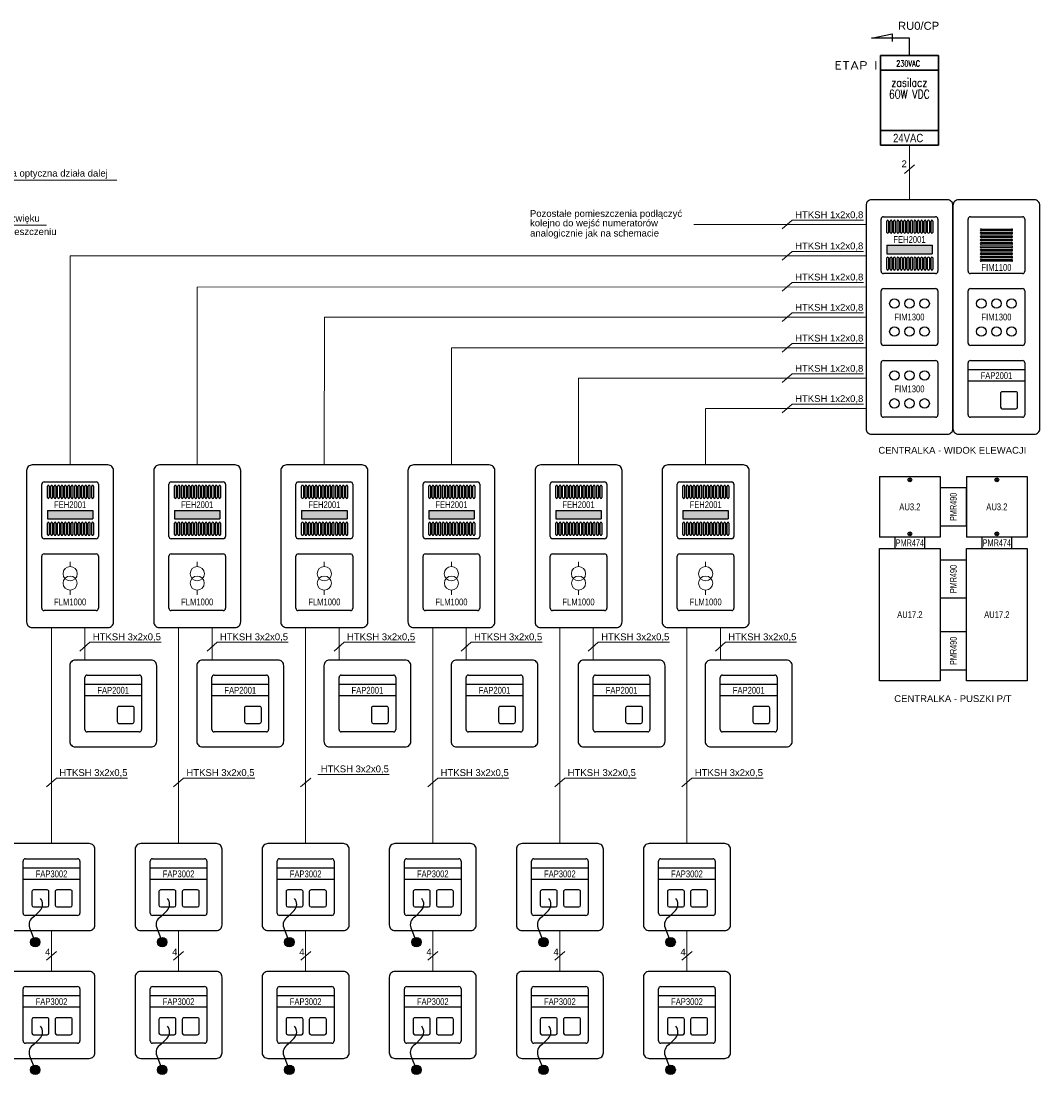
# Model space of a CAD drawing. Header units: millimetres. Extents: x 94562 to 148980, y -25377 to 3008.
# Tile 114 of 140: x 103474 to 105629, y -17748 to -15518. Entities that reach past the tile are written whole.
import ezdxf
from ezdxf.enums import TextEntityAlignment as Align

# ---------------------------------------------------------------- set-up
doc = ezdxf.new("R2010")
doc.units = ezdxf.units.MM
for name, color, linetype, lineweight in [('2DE_OBJ_ABB-SIGNAL', 7, 'Continuous', 18), ('2DE_TXTMARK', 41, 'Continuous', 18), ('2DE_TXTNUM', 11, 'Continuous', 18)]:
    doc.layers.add(name, color=color, linetype=linetype, lineweight=lineweight)
for name, color, linetype in [('tt_opis', 30, 'Continuous'), ('tt_pomoc', 42, 'Continuous'), ('tt_symbole', 40, 'Continuous')]:
    doc.layers.add(name, color=color, linetype=linetype)
doc.styles.add('CP_ATTR', font='arial.ttf')
doc.styles.add('CP_DESC', font='arial.ttf')
doc.styles.add('CP_ELATT', font='arial.ttf')
doc.styles.add('iso', font='isocpeur.ttf', dxfattribs={"width": 1.2})
doc.styles.add('ROMANS', font='romans', dxfattribs={"width": 0.85})
doc.styles.get("Standard").update_dxf_attribs({"font": 'arial.ttf'})

# ---------------------------------------------------------------- blocks, each defined once
blk = doc.blocks.new('2de_abb_sig_042_pjvzco')
blk.add_lwpolyline([(8, 35), (8, 0), (-8, 0), (-8, 35)], close=True)
at = {"linetype": 'Continuous', "style": 'CP_ATTR', "flags": 9}
for tag in ['NAME', 'ARTICLE', 'MARK2', 'OTHER1', 'PRODUCT-TYPE', 'ORDER-NO', 'PRODUCER', 'VOLTAGE', 'CURRENT', 'POWER', 'CHARACTER', 'IP', 'OTHER', 'LINK', 'WEIGHT', 'NUMBER', 'GROUP', 'FUNCTION', 'EL-STATUS']:
    blk.add_attdef(tag, text='', height=0.00005, dxfattribs=at).set_placement((-8, 0), align=Align.MIDDLE_LEFT)
at = {"layer": '2DE_TXTMARK', "linetype": 'ByBlock', "style": 'CP_ATTR', "width": 0.8, "flags": 8}
blk.add_attdef('MARK1', text='', height=1.8, dxfattribs=at).set_placement((0, 17.5), align=Align.MIDDLE_CENTER)
at = {"layer": '2DE_TXTNUM', "style": 'CP_ELATT', "width": 0.8}
blk.add_attdef('TAG', text='', height=2.5, dxfattribs=at).set_placement((0, 36.5), align=Align.CENTER)
blk = doc.blocks.new('2de_abb_sig_041_payhuj')
for p, q in [((-8, 16), (-8, 0)), ((-8, 16), (8, 16)), ((8, 16), (8, 0)), ((8, 0), (-8, 0))]:
    blk.add_line(p, q)
at = {"ltscale": 0.2}
for p, q in [((-0.31, 15.16), (0.29, 15.16)), ((0, 15.48), (0, 14.88)), ((-0.31, 0.87), (0.29, 0.87)), ((0, 1.19), (0, 0.59))]:
    blk.add_line(p, q, dxfattribs=at)
for centre in [(-0.01, 15.15), (-0.01, 0.87)]:
    blk.add_circle(centre, 0.5, dxfattribs=at)
at = {"linetype": 'Continuous', "style": 'CP_ATTR', "flags": 9}
for tag in ['NAME', 'EL-STATUS', 'FUNCTION', 'GROUP', 'NUMBER', 'WEIGHT', 'LINK', 'OTHER', 'IP', 'CHARACTER', 'POWER', 'CURRENT', 'VOLTAGE', 'PRODUCER', 'ORDER-NO', 'PRODUCT-TYPE', 'OTHER1', 'MARK2', 'ARTICLE']:
    blk.add_attdef(tag, text='', height=0.00005, dxfattribs=at).set_placement((-8, 0), align=Align.MIDDLE_LEFT)
at = {"layer": '2DE_TXTMARK', "linetype": 'ByBlock', "style": 'CP_ATTR', "width": 0.8, "flags": 8}
blk.add_attdef('MARK1', text='', height=1.8, dxfattribs=at).set_placement((0, 8), align=Align.MIDDLE_CENTER)
at = {"layer": '2DE_TXTNUM', "style": 'CP_ELATT', "width": 0.8}
blk.add_attdef('TAG', text='', height=2.5, dxfattribs=at).set_placement((0, 17.5), align=Align.CENTER)
blk = doc.blocks.new('2de_abb_sig_044_58wvz88')
blk.add_lwpolyline([(7, 5), (0, 5), (0, -5), (7, -5)], close=True)
at = {"linetype": 'Continuous', "style": 'CP_ATTR', "flags": 9}
for tag in ['EL-STATUS', 'FUNCTION', 'GROUP', 'NUMBER', 'WEIGHT', 'LINK', 'OTHER', 'IP', 'CHARACTER', 'POWER', 'CURRENT', 'VOLTAGE', 'PRODUCER', 'ORDER-NO', 'PRODUCT-TYPE', 'OTHER1', 'MARK2', 'ARTICLE', 'NAME']:
    blk.add_attdef(tag, text='', height=0.00005, dxfattribs=at).set_placement((0, -5), align=Align.MIDDLE_LEFT)
at = {"layer": '2DE_TXTMARK', "linetype": 'ByBlock', "style": 'CP_ATTR', "width": 0.7, "flags": 8}
blk.add_attdef('MARK1', text='', height=1.8, rotation=90, dxfattribs=at).set_placement((3.5, 0), align=Align.MIDDLE_CENTER)
at = {"layer": '2DE_TXTNUM', "style": 'CP_ELATT', "width": 0.8}
blk.add_attdef('TAG', text='', height=2.5, dxfattribs=at).set_placement((3.5, 6), align=Align.CENTER)
blk = doc.blocks.new('Lde_abb_sig_043_57g7wh1')
blk.add_lwpolyline([(-4, 3), (-4, 0), (4, 0), (4, 3)], close=True)
at = {"linetype": 'Continuous', "style": 'CP_ATTR', "flags": 9}
for tag in ['NAME', 'EL-STATUS', 'FUNCTION', 'GROUP', 'NUMBER', 'WEIGHT', 'LINK', 'OTHER', 'IP', 'CHARACTER', 'POWER', 'CURRENT', 'VOLTAGE', 'PRODUCER', 'ORDER-NO', 'PRODUCT-TYPE', 'OTHER1', 'MARK2', 'ARTICLE']:
    blk.add_attdef(tag, text='', height=0.00005, dxfattribs=at).set_placement((-4, 0), align=Align.MIDDLE_LEFT)
at = {"layer": '2DE_TXTMARK', "linetype": 'ByBlock', "style": 'CP_ATTR', "width": 0.7, "flags": 8}
blk.add_attdef('MARK1', text='', height=1.8, dxfattribs=at).set_placement((0, 1.5), align=Align.MIDDLE_CENTER)
at = {"layer": '2DE_TXTNUM', "style": 'CP_ELATT', "width": 0.8}
blk.add_attdef('TAG', text='', height=2.5, dxfattribs=at).set_placement((0, 4.5), align=Align.CENTER)
blk = doc.blocks.new('2de_abb_sig_045_1psoxj')
blk.add_lwpolyline([(0, 20), (0, 0, 0.414214), (1.5, -1.5), (21.5, -1.5, 0.414214), (23, 0), (23, 20, 0.414214), (21.5, 21.5), (1.5, 21.5, 0.414214)], format="xyb", close=True)
at = {"flags": 128}
for points in [[(4, 3.1), (4, 16.9)], [(4.6, 17.5), (18.4, 17.5)], [(19, 16.9), (19, 3.1)], [(18.4, 2.5), (4.6, 2.5)]]:
    blk.add_lwpolyline(points, dxfattribs=at)
for centre, start, end in [((4.6, 16.9), 90, 180), ((18.4, 16.9), 0, 90), ((4.6, 3.1), 180, 270), ((18.4, 3.1), 270, 0)]:
    blk.add_arc(centre, 0.6, start, end)
at = {"linetype": 'Continuous', "style": 'CP_ATTR', "flags": 9}
for tag in ['NAME', 'ARTICLE', 'MARK2', 'OTHER1', 'PRODUCT-TYPE', 'ORDER-NO', 'PRODUCER', 'VOLTAGE', 'CURRENT', 'POWER', 'CHARACTER', 'IP', 'OTHER', 'LINK', 'WEIGHT', 'NUMBER', 'GROUP', 'FUNCTION', 'EL-STATUS']:
    blk.add_attdef(tag, text='', height=0.00005, dxfattribs=at).set_placement((0, 0), align=Align.MIDDLE_LEFT)
at = {"layer": '2DE_TXTMARK', "linetype": 'ByBlock', "style": 'CP_ATTR', "width": 0.8, "flags": 8}
blk.add_attdef('MARK1', text='', height=1.8, dxfattribs=at).set_placement((11.5, 27), align=Align.CENTER)
at = {"layer": '2DE_TXTNUM', "style": 'CP_ELATT', "width": 0.8}
blk.add_attdef('TAG', text='', height=2.5, dxfattribs=at).set_placement((11.5, 23), align=Align.CENTER)
blk = doc.blocks.new('2de_abb_sig_011_53jswgj')
blk.add_hatch(color=256).paths.add_polyline_path([(4.43, -14.56, 0.52796), (2.73, -13.39, 1.894083)])
for p, q in [((15, 5), (0, 5)), ((15, 2), (0, 2)), ((2.32, -1.2), (2.32, -4.8)), ((6.38, -0.75), (2.76, -0.75)), ((6.82, -4.8), (6.82, -1.2)), ((8.47, -1.2), (8.47, -4.8)), ((12.53, -0.75), (8.91, -0.75)), ((12.97, -4.8), (12.97, -1.2)), ((2.77, -5.25), (6.37, -5.25)), ((6.82, -4.35), (6.82, -4.35)), ((8.92, -5.25), (12.52, -5.25)), ((12.97, -4.35), (12.97, -4.35)), ((4.46, -6.18), (2.81, -7.85)), ((1.71, -10.8), (3.18, -14.56))]:
    blk.add_line(p, q)
at = {"flags": 128}
for points in [[(0, -6.9), (0, 6.9)], [(0.6, 7.5), (14.4, 7.5)], [(15, 6.9), (15, -6.9)], [(14.4, -7.5), (0.6, -7.5)]]:
    blk.add_lwpolyline(points, dxfattribs=at)
blk.add_circle((3.18, -14.56), 1.25)
for centre, radius, start, end in [((0.6, 6.9), 0.6, 90, 180), ((14.4, 6.9), 0.6, 0, 90), ((2.77, -1.2), 0.45, 88.7598, 180), ((6.37, -1.2), 0.45, 0, 91.2402), ((8.92, -1.2), 0.45, 88.7598, 180), ((12.52, -1.2), 0.45, 0, 91.2402), ((2.77, -4.8), 0.45, 180, 270), ((2.77, -4.52), 2.36, 315.5514, 40.269), ((6.37, -4.8), 0.45, 270, 0), ((8.92, -4.8), 0.45, 180, 270), ((12.52, -4.8), 0.45, 270, 0), ((0.6, -6.9), 0.6, 180, 270), ((3.91, -9.94), 2.36, 117.738, 201.3291), ((14.4, -6.9), 0.6, 270, 0)]:
    blk.add_arc(centre, radius, start, end)
at = {"linetype": 'Continuous', "style": 'CP_ATTR', "flags": 9}
for tag in ['NAME', 'ARTICLE', 'MARK2', 'OTHER1', 'PRODUCT-TYPE', 'ORDER-NO', 'PRODUCER', 'VOLTAGE', 'CURRENT', 'POWER', 'CHARACTER', 'IP', 'OTHER', 'LINK', 'WEIGHT', 'NUMBER', 'GROUP', 'FUNCTION', 'EL-STATUS']:
    blk.add_attdef(tag, text='', height=0.00005, dxfattribs=at).set_placement((0, -6.9), align=Align.MIDDLE_LEFT)
at = {"layer": '2DE_TXTMARK', "linetype": 'ByBlock', "style": 'CP_ATTR', "width": 0.8, "flags": 8}
blk.add_attdef('MARK1', text='', height=1.8, dxfattribs=at).set_placement((7.5, 3.5), align=Align.MIDDLE_CENTER)
at = {"layer": '2DE_TXTNUM', "style": 'CP_ELATT', "width": 0.8}
blk.add_attdef('TAG', text='', height=2.5, dxfattribs=at).set_placement((7.5, 9), align=Align.CENTER)
blk = doc.blocks.new('2de_abb_sig_010_fzx1zps')
for p, q in [((15, 5), (0, 5)), ((15, 2), (0, 2)), ((8.57, -1.2), (8.57, -4.8)), ((12.63, -0.75), (9.01, -0.75)), ((13.07, -4.8), (13.07, -1.2)), ((9.02, -5.25), (12.62, -5.25)), ((13.07, -4.35), (13.07, -4.35))]:
    blk.add_line(p, q)
at = {"flags": 128}
for points in [[(0, -6.9), (0, 6.9)], [(0.6, 7.5), (14.4, 7.5)], [(15, 6.9), (15, -6.9)], [(14.4, -7.5), (0.6, -7.5)]]:
    blk.add_lwpolyline(points, dxfattribs=at)
for centre, radius, start, end in [((0.6, 6.9), 0.6, 90, 180), ((14.4, 6.9), 0.6, 0, 90), ((9.02, -1.2), 0.45, 88.7598, 180), ((12.62, -1.2), 0.45, 0, 91.2402), ((9.02, -4.8), 0.45, 180, 270), ((12.62, -4.8), 0.45, 270, 0), ((0.6, -6.9), 0.6, 180, 270), ((14.4, -6.9), 0.6, 270, 0)]:
    blk.add_arc(centre, radius, start, end)
at = {"linetype": 'Continuous', "style": 'CP_ATTR', "flags": 9}
for tag in ['NAME', 'ARTICLE', 'MARK2', 'OTHER1', 'PRODUCT-TYPE', 'ORDER-NO', 'PRODUCER', 'VOLTAGE', 'CURRENT', 'POWER', 'CHARACTER', 'IP', 'OTHER', 'LINK', 'WEIGHT', 'NUMBER', 'GROUP', 'FUNCTION', 'EL-STATUS']:
    blk.add_attdef(tag, text='', height=0.00005, dxfattribs=at).set_placement((0, -6.9), align=Align.MIDDLE_LEFT)
at = {"layer": '2DE_TXTMARK', "linetype": 'ByBlock', "style": 'CP_ATTR', "width": 0.8, "flags": 8}
blk.add_attdef('MARK1', text='', height=1.8, dxfattribs=at).set_placement((7.5, 3.5), align=Align.MIDDLE_CENTER)
at = {"layer": '2DE_TXTNUM', "style": 'CP_ELATT', "width": 0.8}
blk.add_attdef('TAG', text='', height=2.5, dxfattribs=at).set_placement((7.5, 9), align=Align.CENTER)
blk = doc.blocks.new('2de_abb_sig_020_5346o7c')
for p, q in [((7.5, 4.12), (7.5, 5.37)), ((7.5, -3.37), (7.5, -2.12))]:
    blk.add_line(p, q)
at = {"flags": 128}
for points in [[(0, -6.9), (0, 6.9)], [(0.6, 7.5), (14.4, 7.5)], [(15, 6.9), (15, -6.9)], [(14.4, -7.5), (0.6, -7.5)]]:
    blk.add_lwpolyline(points, dxfattribs=at)
for centre, radius in [((7.5, 2.25), 1.88), ((7.5, -0.25), 1.87)]:
    blk.add_circle(centre, radius)
for centre, start, end in [((0.6, 6.9), 90, 180), ((14.4, 6.9), 0, 90), ((0.6, -6.9), 180, 270), ((14.4, -6.9), 270, 0)]:
    blk.add_arc(centre, 0.6, start, end)
at = {"linetype": 'Continuous', "style": 'CP_ATTR', "flags": 9}
for tag in ['NAME', 'ARTICLE', 'MARK2', 'OTHER1', 'PRODUCT-TYPE', 'ORDER-NO', 'PRODUCER', 'VOLTAGE', 'CURRENT', 'POWER', 'CHARACTER', 'IP', 'OTHER', 'LINK', 'WEIGHT', 'NUMBER', 'GROUP', 'FUNCTION', 'EL-STATUS']:
    blk.add_attdef(tag, text='', height=0.00005, dxfattribs=at).set_placement((0, -6.9), align=Align.MIDDLE_LEFT)
at = {"layer": '2DE_TXTMARK', "linetype": 'ByBlock', "style": 'CP_ATTR', "width": 0.8, "flags": 8}
blk.add_attdef('MARK1', text='', height=1.8, dxfattribs=at).set_placement((7.5, -5.22), align=Align.MIDDLE_CENTER)
at = {"layer": '2DE_TXTNUM', "style": 'CP_ELATT', "width": 0.8}
blk.add_attdef('TAG', text='', height=2.5, dxfattribs=at).set_placement((7.5, 9), align=Align.CENTER)
blk = doc.blocks.new('2de_abb_sig_046_18mvjo')
blk.add_lwpolyline([(0, 40), (0, 0, 0.414214), (1.5, -1.5), (21.5, -1.5, 0.414214), (23, 0), (23, 40, 0.414214), (21.5, 41.5), (1.5, 41.5, 0.414214)], format="xyb", close=True)
at = {"flags": 128}
for points in [[(4, 22.6), (4, 36.4)], [(4.6, 37), (18.4, 37)], [(19, 36.4), (19, 22.6)], [(18.4, 22), (4.6, 22)], [(4, 3.6), (4, 17.4)], [(4.6, 18), (18.4, 18)], [(19, 17.4), (19, 3.6)], [(18.4, 3), (4.6, 3)]]:
    blk.add_lwpolyline(points, dxfattribs=at)
for centre, start, end in [((4.6, 36.4), 90, 180), ((18.4, 36.4), 0, 90), ((4.6, 22.6), 180, 270), ((18.4, 22.6), 270, 0), ((4.6, 17.4), 90, 180), ((18.4, 17.4), 0, 90), ((4.6, 3.6), 180, 270), ((18.4, 3.6), 270, 0)]:
    blk.add_arc(centre, 0.6, start, end)
at = {"linetype": 'Continuous', "style": 'CP_ATTR', "flags": 9}
for tag in ['NAME', 'ARTICLE', 'MARK2', 'OTHER1', 'PRODUCT-TYPE', 'ORDER-NO', 'PRODUCER', 'VOLTAGE', 'CURRENT', 'POWER', 'CHARACTER', 'IP', 'OTHER', 'LINK', 'WEIGHT', 'NUMBER', 'GROUP', 'FUNCTION', 'EL-STATUS']:
    blk.add_attdef(tag, text='', height=0.00005, dxfattribs=at).set_placement((0, 0), align=Align.MIDDLE_LEFT)
at = {"layer": '2DE_TXTMARK', "linetype": 'ByBlock', "style": 'CP_ATTR', "width": 0.8, "flags": 8}
blk.add_attdef('MARK1', text='', height=1.8, dxfattribs=at).set_placement((11.5, 47), align=Align.CENTER)
at = {"layer": '2DE_TXTNUM', "style": 'CP_ELATT', "width": 0.8}
blk.add_attdef('TAG', text='', height=2.5, dxfattribs=at).set_placement((11.5, 43), align=Align.CENTER)
blk = doc.blocks.new('2de_abb_sig_003_fzx6u4z')
blk.add_hatch(color=10).paths.add_polyline_path([(1.5, -2.25), (13.5, -2.25), (13.5, 0), (1.5, 0)])
at = {"color": 10}
for p, q in [((1.5, 0), (13.5, 0)), ((1.5, 0), (1.5, -2.25)), ((13.5, 0), (13.5, -2.25)), ((1.5, -2.25), (13.5, -2.25))]:
    blk.add_line(p, q, dxfattribs=at)
at = {"flags": 128}
for points in [[(0, -6.9), (0, 6.9)], [(0.6, 7.5), (14.4, 7.5)], [(15, 6.9), (15, -6.9)], [(14.4, -7.5), (0.6, -7.5)]]:
    blk.add_lwpolyline(points, dxfattribs=at)
for points in [[(1.5, 3.38), (1.5, 6.38)], [(1.95, 6.38), (1.95, 3.38)], [(2.4, 3.38), (2.4, 6.38)], [(2.85, 6.38), (2.85, 3.38)], [(3.3, 3.38), (3.3, 6.38)], [(3.75, 6.38), (3.75, 3.38)], [(4.2, 3.38), (4.2, 6.38)], [(4.65, 6.38), (4.65, 3.38)], [(5.1, 3.38), (5.1, 6.38)], [(5.55, 6.38), (5.55, 3.38)], [(6, 3.38), (6, 6.38)], [(6.45, 6.38), (6.45, 3.38)], [(6.9, 3.38), (6.9, 6.38)], [(7.35, 6.38), (7.35, 3.38)], [(7.8, 3.38), (7.8, 6.38)], [(8.25, 6.38), (8.25, 3.38)], [(8.7, 3.38), (8.7, 6.38)], [(9.15, 6.38), (9.15, 3.38)], [(9.6, 3.38), (9.6, 6.38)], [(10.05, 6.38), (10.05, 3.38)], [(10.5, 3.38), (10.5, 6.38)], [(10.95, 6.38), (10.95, 3.38)], [(11.4, 3.38), (11.4, 6.38)], [(11.85, 6.38), (11.85, 3.38)], [(12.3, 3.38), (12.3, 6.38)], [(12.75, 6.38), (12.75, 3.38)], [(13.2, 3.38), (13.2, 6.38)], [(13.65, 6.38), (13.65, 3.38)], [(1.5, -6.38), (1.5, -3.38)], [(1.95, -3.38), (1.95, -6.38)], [(2.4, -6.38), (2.4, -3.38)], [(2.85, -3.38), (2.85, -6.38)], [(3.3, -6.38), (3.3, -3.38)], [(3.75, -3.38), (3.75, -6.38)], [(4.2, -6.38), (4.2, -3.38)], [(4.65, -3.38), (4.65, -6.38)], [(5.1, -6.38), (5.1, -3.38)], [(5.55, -3.38), (5.55, -6.38)], [(6, -6.38), (6, -3.38)], [(6.45, -3.38), (6.45, -6.38)], [(6.9, -6.38), (6.9, -3.38)], [(7.35, -3.38), (7.35, -6.38)], [(7.8, -6.38), (7.8, -3.38)], [(8.25, -3.38), (8.25, -6.38)], [(8.7, -6.38), (8.7, -3.38)], [(9.15, -3.38), (9.15, -6.38)], [(9.6, -6.38), (9.6, -3.38)], [(10.05, -3.38), (10.05, -6.38)], [(10.5, -6.38), (10.5, -3.38)], [(10.95, -3.38), (10.95, -6.38)], [(11.4, -6.38), (11.4, -3.38)], [(11.85, -3.38), (11.85, -6.38)], [(12.3, -6.38), (12.3, -3.38)], [(12.75, -3.38), (12.75, -6.38)], [(13.2, -6.38), (13.2, -3.38)], [(13.65, -3.38), (13.65, -6.38)]]:
    blk.add_lwpolyline(points)
for centre, radius, start, end in [((0.6, 6.9), 0.6, 90, 180), ((1.73, 6.38), 0.225, 0, 180), ((2.63, 6.38), 0.225, 0, 180), ((3.53, 6.38), 0.225, 0, 180), ((4.43, 6.38), 0.225, 0, 180), ((5.33, 6.38), 0.225, 0, 180), ((6.23, 6.38), 0.225, 0, 180), ((7.13, 6.38), 0.225, 0, 180), ((8.03, 6.38), 0.225, 0, 180), ((8.93, 6.38), 0.225, 0, 180), ((9.83, 6.38), 0.225, 0, 180), ((10.73, 6.38), 0.225, 0, 180), ((11.63, 6.38), 0.225, 0, 180), ((12.53, 6.38), 0.225, 0, 180), ((13.43, 6.38), 0.225, 0, 180), ((14.4, 6.9), 0.6, 0, 90), ((1.73, 3.38), 0.225, 180, 0), ((2.63, 3.38), 0.225, 180, 0), ((3.53, 3.38), 0.225, 180, 0), ((4.43, 3.38), 0.225, 180, 0), ((5.33, 3.38), 0.225, 180, 0), ((6.23, 3.38), 0.225, 180, 0), ((7.13, 3.38), 0.225, 180, 0), ((8.03, 3.38), 0.225, 180, 0), ((8.93, 3.38), 0.225, 180, 0), ((9.83, 3.38), 0.225, 180, 0), ((10.73, 3.38), 0.225, 180, 0), ((11.63, 3.38), 0.225, 180, 0), ((12.53, 3.38), 0.225, 180, 0), ((13.43, 3.38), 0.225, 180, 0), ((1.73, -3.38), 0.225, 0, 180), ((2.63, -3.38), 0.225, 0, 180), ((3.53, -3.38), 0.225, 0, 180), ((4.43, -3.38), 0.225, 0, 180), ((5.33, -3.38), 0.225, 0, 180), ((6.23, -3.38), 0.225, 0, 180), ((7.13, -3.38), 0.225, 0, 180), ((8.03, -3.38), 0.225, 0, 180), ((8.93, -3.38), 0.225, 0, 180), ((9.83, -3.38), 0.225, 0, 180), ((10.73, -3.38), 0.225, 0, 180), ((11.63, -3.38), 0.225, 0, 180), ((12.53, -3.38), 0.225, 0, 180), ((13.43, -3.38), 0.225, 0, 180), ((0.6, -6.9), 0.6, 180, 270), ((1.73, -6.38), 0.225, 180, 0), ((2.63, -6.38), 0.225, 180, 0), ((3.53, -6.38), 0.225, 180, 0), ((4.43, -6.38), 0.225, 180, 0), ((5.33, -6.38), 0.225, 180, 0), ((6.23, -6.38), 0.225, 180, 0), ((7.13, -6.38), 0.225, 180, 0), ((8.03, -6.38), 0.225, 180, 0), ((8.93, -6.38), 0.225, 180, 0), ((9.83, -6.38), 0.225, 180, 0), ((10.73, -6.38), 0.225, 180, 0), ((11.63, -6.38), 0.225, 180, 0), ((12.53, -6.38), 0.225, 180, 0), ((13.43, -6.38), 0.225, 180, 0), ((14.4, -6.9), 0.6, 270, 0)]:
    blk.add_arc(centre, radius, start, end)
at = {"linetype": 'Continuous', "style": 'CP_ATTR', "flags": 9}
for tag in ['EL-STATUS', 'FUNCTION', 'GROUP', 'NUMBER', 'WEIGHT', 'LINK', 'OTHER', 'IP', 'CHARACTER', 'POWER', 'CURRENT', 'VOLTAGE', 'PRODUCER', 'ORDER-NO', 'PRODUCT-TYPE', 'OTHER1', 'MARK2', 'ARTICLE', 'NAME']:
    blk.add_attdef(tag, text='', height=0.00005, dxfattribs=at).set_placement((0, -6.9), align=Align.MIDDLE_LEFT)
at = {"layer": '2DE_TXTMARK', "linetype": 'ByBlock', "style": 'CP_ATTR', "width": 0.8, "flags": 8}
blk.add_attdef('MARK1', text='', height=1.8, dxfattribs=at).set_placement((7.5, 1.5), align=Align.MIDDLE_CENTER)
at = {"layer": '2DE_TXTNUM', "style": 'CP_ELATT', "width": 0.8}
blk.add_attdef('TAG', text='', height=2.5, dxfattribs=at).set_placement((7.5, 9), align=Align.CENTER)
blk = doc.blocks.new('2de_abb_sig_047_1eyup7')
blk.add_lwpolyline([(0, 59), (0, 0, 0.414214), (1.5, -1.5), (21.5, -1.5, 0.414214), (23, 0), (23, 59, 0.414214), (21.5, 60.5), (1.5, 60.5, 0.414214)], format="xyb", close=True)
at = {"flags": 128}
for points in [[(4.6, 56), (18.4, 56)], [(4, 41.6), (4, 55.4)], [(19, 55.4), (19, 41.6)], [(18.4, 41), (4.6, 41)], [(4, 22.6), (4, 36.4)], [(4.6, 37), (18.4, 37)], [(19, 36.4), (19, 22.6)], [(18.4, 22), (4.6, 22)], [(4, 3.6), (4, 17.4)], [(4.6, 18), (18.4, 18)], [(19, 17.4), (19, 3.6)], [(18.4, 3), (4.6, 3)]]:
    blk.add_lwpolyline(points, dxfattribs=at)
for centre, start, end in [((4.6, 55.4), 90, 180), ((18.4, 55.4), 0, 90), ((4.6, 41.6), 180, 270), ((18.4, 41.6), 270, 0), ((4.6, 36.4), 90, 180), ((18.4, 36.4), 0, 90), ((4.6, 22.6), 180, 270), ((18.4, 22.6), 270, 0), ((4.6, 17.4), 90, 180), ((18.4, 17.4), 0, 90), ((4.6, 3.6), 180, 270), ((18.4, 3.6), 270, 0)]:
    blk.add_arc(centre, 0.6, start, end)
at = {"linetype": 'Continuous', "style": 'CP_ATTR', "flags": 9}
for tag in ['NAME', 'ARTICLE', 'MARK2', 'OTHER1', 'PRODUCT-TYPE', 'ORDER-NO', 'PRODUCER', 'VOLTAGE', 'CURRENT', 'POWER', 'CHARACTER', 'IP', 'OTHER', 'LINK', 'WEIGHT', 'NUMBER', 'GROUP', 'FUNCTION', 'EL-STATUS']:
    blk.add_attdef(tag, text='', height=0.00005, dxfattribs=at).set_placement((0, 0), align=Align.MIDDLE_LEFT)
at = {"layer": '2DE_TXTMARK', "linetype": 'ByBlock', "style": 'CP_ATTR', "width": 0.8, "flags": 8}
blk.add_attdef('MARK1', text='', height=1.8, dxfattribs=at).set_placement((11.5, 66), align=Align.CENTER)
at = {"layer": '2DE_TXTNUM', "style": 'CP_ELATT', "width": 0.8}
blk.add_attdef('TAG', text='', height=2.5, dxfattribs=at).set_placement((11.5, 62), align=Align.CENTER)
blk = doc.blocks.new('2de_abb_sig_009_fzxdpzh')
at = {"flags": 128}
for points in [[(0, -6.9), (0, 6.9)], [(0.6, 7.5), (14.4, 7.5)], [(15, 6.9), (15, -6.9)], [(14.4, -7.5), (0.6, -7.5)]]:
    blk.add_lwpolyline(points, dxfattribs=at)
for centre in [(3.5, 3.55), (7.5, 3.55), (11.5, 3.55), (3.5, -3.84), (7.5, -3.84), (11.5, -3.84)]:
    blk.add_circle(centre, 1.25)
for centre, start, end in [((0.6, 6.9), 90, 180), ((14.4, 6.9), 0, 90), ((0.6, -6.9), 180, 270), ((14.4, -6.9), 270, 0)]:
    blk.add_arc(centre, 0.6, start, end)
at = {"linetype": 'Continuous', "style": 'CP_ATTR', "flags": 9}
for tag in ['EL-STATUS', 'FUNCTION', 'GROUP', 'NUMBER', 'WEIGHT', 'LINK', 'OTHER', 'IP', 'CHARACTER', 'POWER', 'CURRENT', 'VOLTAGE', 'PRODUCER', 'ORDER-NO', 'PRODUCT-TYPE', 'OTHER1', 'MARK2', 'ARTICLE', 'NAME']:
    blk.add_attdef(tag, text='', height=0.00005, dxfattribs=at).set_placement((0, -6.9), align=Align.MIDDLE_LEFT)
at = {"layer": '2DE_TXTMARK', "linetype": 'ByBlock', "style": 'CP_ATTR', "width": 0.8, "flags": 8}
blk.add_attdef('MARK1', text='', height=1.8, dxfattribs=at).set_placement((7.5, 0), align=Align.MIDDLE_CENTER)
at = {"layer": '2DE_TXTNUM', "style": 'CP_ELATT', "width": 0.8}
blk.add_attdef('TAG', text='', height=2.5, dxfattribs=at).set_placement((7.5, 9), align=Align.CENTER)
blk = doc.blocks.new('2de_abb_sig_006_fzxhx6d')
at = {"flags": 128}
for points in [[(0, -6.9), (0, 6.9)], [(0.6, 7.5), (14.4, 7.5)], [(15, 6.9), (15, -6.9)], [(14.4, -7.5), (0.6, -7.5)]]:
    blk.add_lwpolyline(points, dxfattribs=at)
for points in [[(3.45, 4.27), (11.55, 4.27)], [(11.55, 3.82), (3.45, 3.82)], [(3.45, 3.37), (11.55, 3.37)], [(11.55, 2.92), (3.45, 2.92)], [(3.45, 2.47), (11.55, 2.47)], [(11.55, 2.02), (3.45, 2.02)], [(3.45, 1.57), (11.55, 1.57)], [(11.55, 1.12), (3.45, 1.12)], [(3.45, 0.67), (11.55, 0.67)], [(11.55, 0.22), (3.45, 0.22)], [(3.45, -0.22), (11.55, -0.22)], [(11.55, -0.67), (3.45, -0.67)], [(3.45, -1.12), (11.55, -1.12)], [(11.55, -1.57), (3.45, -1.57)], [(3.45, -2.02), (11.55, -2.02)], [(11.55, -2.47), (3.45, -2.47)], [(3.45, -2.92), (11.55, -2.92)], [(11.55, -3.37), (3.45, -3.37)], [(3.45, -3.82), (11.55, -3.82)], [(11.55, -4.27), (3.45, -4.27)]]:
    blk.add_lwpolyline(points)
for centre, radius, start, end in [((0.6, 6.9), 0.6, 90, 180), ((14.4, 6.9), 0.6, 0, 90), ((3.45, 4.05), 0.225, 90, 270), ((3.45, 3.15), 0.225, 90, 270), ((11.55, 4.05), 0.225, 270, 90), ((11.55, 3.15), 0.225, 270, 90), ((3.45, 2.25), 0.225, 90, 270), ((3.45, 1.35), 0.225, 90, 270), ((3.45, 0.45), 0.225, 90, 270), ((11.55, 2.25), 0.225, 270, 90), ((11.55, 1.35), 0.225, 270, 90), ((11.55, 0.45), 0.225, 270, 90), ((3.45, -0.45), 0.225, 90, 270), ((3.45, -1.35), 0.225, 90, 270), ((3.45, -2.25), 0.225, 90, 270), ((11.55, -0.45), 0.225, 270, 90), ((11.55, -1.35), 0.225, 270, 90), ((11.55, -2.25), 0.225, 270, 90), ((3.45, -3.15), 0.225, 90, 270), ((3.45, -4.05), 0.225, 90, 270), ((11.55, -3.15), 0.225, 270, 90), ((11.55, -4.05), 0.225, 270, 90), ((0.6, -6.9), 0.6, 180, 270), ((14.4, -6.9), 0.6, 270, 0)]:
    blk.add_arc(centre, radius, start, end)
at = {"linetype": 'Continuous', "style": 'CP_ATTR', "flags": 9}
for tag in ['NAME', 'ARTICLE', 'MARK2', 'OTHER1', 'PRODUCT-TYPE', 'ORDER-NO', 'PRODUCER', 'VOLTAGE', 'CURRENT', 'POWER', 'CHARACTER', 'IP', 'OTHER', 'LINK', 'WEIGHT', 'NUMBER', 'GROUP', 'FUNCTION', 'EL-STATUS']:
    blk.add_attdef(tag, text='', height=0.00005, dxfattribs=at).set_placement((0, -6.9), align=Align.MIDDLE_LEFT)
at = {"layer": '2DE_TXTMARK', "linetype": 'ByBlock', "style": 'CP_ATTR', "width": 0.8, "flags": 8}
blk.add_attdef('MARK1', text='', height=1.8, dxfattribs=at).set_placement((7.5, -5.89), align=Align.MIDDLE_CENTER)
at = {"layer": '2DE_TXTNUM', "style": 'CP_ELATT', "width": 0.8}
blk.add_attdef('TAG', text='', height=2.5, dxfattribs=at).set_placement((7.5, 9), align=Align.CENTER)

msp = doc.modelspace()

# ---------------------------------------------------------------- linework, layer by layer
at = {"layer": 'tt_opis', "lineweight": 0}
for p, q in [((103072.6, -15854.7), (103675.9, -15854.7)), ((103060.3, -15950), (103527.1, -15950))]:
    msp.add_line(p, q, dxfattribs=at)
at = {"layer": 'tt_pomoc', "lineweight": 0, "ltscale": 5}
msp.add_line((105353.1, -15896.4), (105353.1, -15780.6), dxfattribs=at)
at = {"layer": 'tt_pomoc', "lineweight": 0}
for p, q in [((105342.5, -15841), (105363.7, -15822.6)), ((105083.9, -15958.2), (105105.1, -15939.8)), ((105083.9, -16024.1), (105105.1, -16005.7)), ((103577.3, -16457.4), (103577.4, -16014.9)), ((105083.9, -16089.9), (105105.1, -16071.5)), ((103846.3, -16457.4), (103846.3, -16081)), ((105083.9, -16153.9), (105105.1, -16135.5)), ((104115.1, -16457.4), (104115.2, -16144.7)), ((105083.9, -16219), (105105.1, -16200.6)), ((104384, -16457.4), (104384.1, -16209.8)), ((104652.9, -16457.4), (104653, -16273.8)), ((105083.9, -16283), (105105.1, -16264.6)), ((104921.8, -16457.4), (104921.8, -16337.8)), ((105083.9, -16347), (105105.1, -16328.6)), ((103537.9, -16801.4), (103537.9, -17258.4)), ((103608.6, -16869.8), (103608.6, -16801.3)), ((103806.7, -16801.4), (103806.7, -17258.4)), ((103877.5, -16869.8), (103877.5, -16801.3)), ((104075.6, -16801.4), (104075.6, -17258.4)), ((104146.4, -16869.8), (104146.4, -16801.3)), ((104344.5, -16801.4), (104344.5, -17258.4)), ((104415.3, -16869.8), (104415.3, -16801.3)), ((104613.4, -16801.4), (104613.4, -17258.4)), ((104684.1, -16869.8), (104684.1, -16801.3)), ((104882.3, -16801.4), (104882.3, -17258.4)), ((104953, -16869.8), (104953, -16801.3)), ((103598, -16851), (103619.2, -16832.6)), ((103866.9, -16851), (103888.1, -16832.6)), ((104135.7, -16851), (104157, -16832.6)), ((104404.6, -16851), (104425.8, -16832.6)), ((104673.5, -16851), (104694.7, -16832.6)), ((104942.4, -16851), (104963.6, -16832.6)), ((103527.2, -17138.1), (103548.5, -17119.7)), ((103796.1, -17138.1), (103817.3, -17119.7)), ((104065, -17138.1), (104086.3, -17119.7)), ((104333.9, -17138.1), (104355.1, -17119.7)), ((104602.8, -17138.1), (104624, -17119.7)), ((104871.7, -17138.1), (104892.9, -17119.7)), ((103537.9, -17442.4), (103537.9, -17528.7)), ((103806.7, -17442.4), (103806.7, -17528.7)), ((104075.6, -17442.4), (104075.6, -17528.7)), ((104344.5, -17442.4), (104344.5, -17528.7)), ((104613.4, -17442.4), (104613.4, -17528.7)), ((104882.3, -17442.4), (104882.3, -17528.7)), ((103527.2, -17504.9), (103548.5, -17486.5)), ((103796.2, -17504.9), (103817.4, -17486.5)), ((104065.1, -17504.9), (104086.3, -17486.5)), ((104334, -17504.9), (104355.2, -17486.5)), ((104602.9, -17504.9), (104624.1, -17486.5)), ((104871.8, -17504.9), (104893, -17486.5))]:
    msp.add_line(p, q, dxfattribs=at)
at = {"layer": 'tt_pomoc', "lineweight": 0, "ltscale": 20}
for p, q in [((105255.6, -15939.8), (105105.1, -15939.8)), ((105255.6, -16005.7), (105105.1, -16005.7)), ((105255.6, -16071.5), (105105.1, -16071.5)), ((105255.6, -16135.5), (105105.1, -16135.5)), ((105255.6, -16200.6), (105105.1, -16200.6)), ((105255.6, -16264.6), (105105.1, -16264.6)), ((105255.6, -16328.6), (105105.1, -16328.6)), ((103769.7, -16832.6), (103619.2, -16832.6)), ((104038.5, -16832.6), (103888.1, -16832.6)), ((104307.4, -16832.6), (104157, -16832.6)), ((104576.3, -16832.6), (104425.8, -16832.6)), ((104845.2, -16832.6), (104694.7, -16832.6)), ((105114.1, -16832.6), (104963.6, -16832.6)), ((103698.9, -17119.7), (103548.5, -17119.7)), ((103967.8, -17119.7), (103817.3, -17119.7)), ((104252, -17112), (104101.5, -17112)), ((104505.6, -17119.7), (104355.1, -17119.7)), ((104774.5, -17119.7), (104624, -17119.7)), ((105043.4, -17119.7), (104892.9, -17119.7))]:
    msp.add_line(p, q, dxfattribs=at)
at = {"layer": 'tt_pomoc', "lineweight": 0, "ltscale": 0.2}
for p, q in [((104897.1, -15949), (105261.1, -15949)), ((103577.4, -16014.9), (105261.1, -16014.9)), ((103846.3, -16081), (105261.1, -16080.7)), ((104115.2, -16144.7), (105261.1, -16144.7)), ((104384.1, -16209.8), (105261.1, -16209.8)), ((104653, -16273.8), (105261.1, -16273.8)), ((104921.9, -16337.8), (105261.1, -16337.8))]:
    msp.add_line(p, q, dxfattribs=at)
at = {"layer": 'tt_symbole'}
for p, q in [((105273, -15554.8), (105316.5, -15545.2)), ((105353.1, -15554.8), (105273, -15554.8)), ((105316.5, -15545.2), (105316.5, -15561.3)), ((105353.1, -15591.3), (105353.1, -15554.8))]:
    msp.add_line(p, q, dxfattribs=at)
at = {"layer": 'tt_symbole', "lineweight": 30}
for p, q in [((105291.9, -15622.1), (105414.3, -15622.2)), ((105291.9, -15749.8), (105414.3, -15749.8))]:
    msp.add_line(p, q, dxfattribs=at)
msp.add_lwpolyline([(105414.3, -15591.3), (105291.9, -15591.3), (105291.9, -15780.6), (105414.3, -15780.6)], close=True, dxfattribs=at)

# ---------------------------------------------------------------- block references
at = {"layer": '2DE_OBJ_ABB-SIGNAL', "linetype": 'Continuous', "lineweight": 0, "xscale": 8, "yscale": 8, "zscale": 8}
for p in [(103517.3, -16705.4), (103786.2, -16705.4), (104055.1, -16705.4), (104324, -16705.4), (104592.9, -16705.4), (104861.8, -16705.4)]:
    msp.add_blockref('2de_abb_sig_020_5346o7c', p, dxfattribs=at).add_auto_attribs({'MARK1': 'FLM1000'})
at = {"layer": 'tt_symbole', "linetype": 'Continuous', "lineweight": 0, "xscale": 8, "yscale": 8, "zscale": 8}
for name, p in [('2de_abb_sig_047_1eyup7', (105261.1, -16380.4)), ('2de_abb_sig_047_1eyup7', (105445.1, -16380.4)), ('2de_abb_sig_046_18mvjo', (103485.3, -16789.4)), ('2de_abb_sig_046_18mvjo', (103754.2, -16789.4)), ('2de_abb_sig_046_18mvjo', (104023.1, -16789.4)), ('2de_abb_sig_046_18mvjo', (104292, -16789.4)), ('2de_abb_sig_046_18mvjo', (104560.9, -16789.4)), ('2de_abb_sig_046_18mvjo', (104829.8, -16789.4)), ('2de_abb_sig_045_1psoxj', (103576.4, -17042)), ('2de_abb_sig_045_1psoxj', (103845.3, -17042)), ('2de_abb_sig_045_1psoxj', (104114.2, -17042)), ('2de_abb_sig_045_1psoxj', (104383.1, -17042)), ('2de_abb_sig_045_1psoxj', (104652, -17042)), ('2de_abb_sig_045_1psoxj', (104920.9, -17042)), ('2de_abb_sig_045_1psoxj', (103445.9, -17430.4)), ('2de_abb_sig_045_1psoxj', (103714.7, -17430.4)), ('2de_abb_sig_045_1psoxj', (103983.6, -17430.4)), ('2de_abb_sig_045_1psoxj', (104252.5, -17430.4)), ('2de_abb_sig_045_1psoxj', (104521.4, -17430.4)), ('2de_abb_sig_045_1psoxj', (104790.3, -17430.4)), ('2de_abb_sig_045_1psoxj', (103445.9, -17700.7)), ('2de_abb_sig_045_1psoxj', (103714.7, -17700.7)), ('2de_abb_sig_045_1psoxj', (103983.6, -17700.7)), ('2de_abb_sig_045_1psoxj', (104252.5, -17700.7)), ('2de_abb_sig_045_1psoxj', (104521.4, -17700.7)), ('2de_abb_sig_045_1psoxj', (104790.3, -17700.7))]:
    msp.add_blockref(name, p, dxfattribs=at)
for name, p, values in [('2de_abb_sig_003_fzx6u4z', (105293.1, -15992.4), {'MARK1': 'FEH2001'}), ('2de_abb_sig_006_fzxhx6d', (105477.1, -15992.4), {'MARK1': 'FIM1100'}), ('2de_abb_sig_009_fzxdpzh', (105293.1, -16144.4), {'MARK1': 'FIM1300'}), ('2de_abb_sig_009_fzxdpzh', (105477.1, -16144.4), {'MARK1': 'FIM1300'}), ('2de_abb_sig_009_fzxdpzh', (105293.1, -16296.4), {'MARK1': 'FIM1300'}), ('2de_abb_sig_010_fzx1zps', (105477.1, -16296.4), {'MARK1': 'FAP2001'}), ('2de_abb_sig_003_fzx6u4z', (103517.3, -16553.4), {'MARK1': 'FEH2001'}), ('2de_abb_sig_003_fzx6u4z', (103786.2, -16553.4), {'MARK1': 'FEH2001'}), ('2de_abb_sig_003_fzx6u4z', (104055.1, -16553.4), {'MARK1': 'FEH2001'}), ('2de_abb_sig_003_fzx6u4z', (104324, -16553.4), {'MARK1': 'FEH2001'}), ('2de_abb_sig_003_fzx6u4z', (104592.9, -16553.4), {'MARK1': 'FEH2001'}), ('2de_abb_sig_003_fzx6u4z', (104861.8, -16553.4), {'MARK1': 'FEH2001'}), ('2de_abb_sig_010_fzx1zps', (103608.4, -16962), {'MARK1': 'FAP2001'}), ('2de_abb_sig_010_fzx1zps', (103877.3, -16962), {'MARK1': 'FAP2001'}), ('2de_abb_sig_010_fzx1zps', (104146.2, -16962), {'MARK1': 'FAP2001'}), ('2de_abb_sig_010_fzx1zps', (104415.1, -16962), {'MARK1': 'FAP2001'}), ('2de_abb_sig_010_fzx1zps', (104684, -16962), {'MARK1': 'FAP2001'}), ('2de_abb_sig_010_fzx1zps', (104952.9, -16962), {'MARK1': 'FAP2001'}), ('2de_abb_sig_011_53jswgj', (103477.9, -17350.4), {'MARK1': 'FAP3002'}), ('2de_abb_sig_011_53jswgj', (103746.7, -17350.4), {'MARK1': 'FAP3002'}), ('2de_abb_sig_011_53jswgj', (104015.6, -17350.4), {'MARK1': 'FAP3002'}), ('2de_abb_sig_011_53jswgj', (104284.5, -17350.4), {'MARK1': 'FAP3002'}), ('2de_abb_sig_011_53jswgj', (104553.4, -17350.4), {'MARK1': 'FAP3002'}), ('2de_abb_sig_011_53jswgj', (104822.3, -17350.4), {'MARK1': 'FAP3002'}), ('2de_abb_sig_011_53jswgj', (103477.9, -17620.7), {'MARK1': 'FAP3002'}), ('2de_abb_sig_011_53jswgj', (103746.7, -17620.7), {'MARK1': 'FAP3002'}), ('2de_abb_sig_011_53jswgj', (104015.6, -17620.7), {'MARK1': 'FAP3002'}), ('2de_abb_sig_011_53jswgj', (104284.5, -17620.7), {'MARK1': 'FAP3002'}), ('2de_abb_sig_011_53jswgj', (104553.4, -17620.7), {'MARK1': 'FAP3002'}), ('2de_abb_sig_011_53jswgj', (104822.3, -17620.7), {'MARK1': 'FAP3002'})]:
    msp.add_blockref(name, p, dxfattribs=at).add_auto_attribs(values)
at = {"layer": 'tt_symbole', "lineweight": 0, "xscale": 8, "yscale": 8, "zscale": 8}
for name, p, values in [('2de_abb_sig_041_payhuj', (105353.9, -16610), {'MARK1': 'AU3.2'}), ('2de_abb_sig_041_payhuj', (105537.9, -16610), {'MARK1': 'AU3.2'}), ('2de_abb_sig_044_58wvz88', (105417.9, -16546), {'MARK1': 'PMR490'}), ('Lde_abb_sig_043_57g7wh1', (105353.9, -16634), {'MARK1': 'PMR474'}), ('Lde_abb_sig_043_57g7wh1', (105537.9, -16634), {'MARK1': 'PMR474'}), ('2de_abb_sig_042_pjvzco', (105353.9, -16914), {'MARK1': 'AU17.2'}), ('2de_abb_sig_042_pjvzco', (105537.9, -16914), {'MARK1': 'AU17.2'}), ('2de_abb_sig_044_58wvz88', (105417.9, -16698.7), {'MARK1': 'PMR490'}), ('2de_abb_sig_044_58wvz88', (105417.9, -16850.7), {'MARK1': 'PMR490'})]:
    msp.add_blockref(name, p, dxfattribs=at).add_auto_attribs(values)

# ---------------------------------------------------------------- texts
at = {"layer": 'tt_opis', "lineweight": 0, "style": 'CP_DESC'}
for s, p in [('2', (105336.3, -15827.5)), ('Kasowanie "głośnego" alarmu, sygnalizacja optyczna działa dalej', (103076.9, -15847.3)), ('Pozostałe pomieszczenia podłączyć ', (104550.1, -15932.6)), ('Cichy buczek z regulacją tonu i natężenia dźwięku', (103064.6, -15942.7)), ('kolejno do wejść numeratorów', (104550.4, -15952.7)), ('HTKSH 1x2x0,8', (105111.2, -15935.3)), ('Działa do czasu skasowania alarmu w pomieszczeniu', (103070.1, -15971)), ('analogicznie jak na schemacie', (104550.4, -15974.1)), ('HTKSH 1x2x0,8', (105111.2, -16001.2)), ('HTKSH 1x2x0,8', (105111.2, -16067.1)), ('HTKSH 1x2x0,8', (105111.2, -16131.1)), ('HTKSH 1x2x0,8', (105111.2, -16196.2)), ('HTKSH 1x2x0,8', (105111.2, -16260.2)), ('HTKSH 1x2x0,8', (105111.2, -16324.2)), ('CENTRALKA - WIDOK ELEWACJI', (105287.3, -16433.5)), ('HTKSH 3x2x0,5', (103625.2, -16828.1)), ('HTKSH 3x2x0,5', (103894.1, -16828.1)), ('HTKSH 3x2x0,5', (104163, -16828.1)), ('HTKSH 3x2x0,5', (104431.9, -16828.1)), ('HTKSH 3x2x0,5', (104700.8, -16828.1)), ('HTKSH 3x2x0,5', (104969.6, -16828.1)), ('CENTRALKA - PUSZKI P/T', (105320.8, -16958.9)), ('HTKSH 3x2x0,5', (104107.5, -17107.5)), ('HTKSH 3x2x0,5', (103554.5, -17115.3)), ('HTKSH 3x2x0,5', (103823.3, -17115.3)), ('HTKSH 3x2x0,5', (104361.1, -17115.3)), ('HTKSH 3x2x0,5', (104630, -17115.3)), ('HTKSH 3x2x0,5', (104898.9, -17115.3)), ('4', (103524.2, -17494.8)), ('4', (103793.1, -17494.8)), ('4', (104062, -17494.8)), ('4', (104330.9, -17494.8)), ('4', (104599.8, -17494.8)), ('4', (104868.7, -17494.8))]:
    msp.add_text(s, height=14.4, dxfattribs=at).set_placement(p)
at = {"layer": 'tt_opis', "linetype": 'Continuous', "lineweight": 20, "ltscale": 6, "insert": (105328.8, -15519.8), "char_height": 17, "width": 342.619, "attachment_point": 1}
msp.add_mtext('RU0/CP', dxfattribs=at)
at = {"layer": 'tt_opis', "insert": (105285.2, -15612), "char_height": 18, "attachment_point": 6, "style": 'iso'}
msp.add_mtext_dynamic_manual_height_columns('ETAP I', width=115.158, gutter_width=12.5, heights=[0], dxfattribs=at)
at = {"layer": 'tt_symbole', "insert": (105350.3, -15608.1), "char_height": 12.6, "width": 272.559, "attachment_point": 5, "rotation": 359.9919, "style": 'ROMANS'}
msp.add_mtext('\\Fromans.shx;\\W0.8;230VAC', dxfattribs=at)
at = {"layer": 'tt_symbole', "char_height": 18, "width": 484.501, "attachment_point": 2, "rotation": 359.9919}
for s, insert in [('\\Fromans.shx;\\W0.8;zasilacz', (105352.8, -15639.3)), ('{\\Fromans|c238;\\W0.8;60W VDC}', (105352.8, -15664))]:
    msp.add_mtext(s, dxfattribs=dict(at, insert=insert))
at = {"layer": 'tt_symbole', "width": 0.8}
msp.add_attdef('24VAC', text='12VDC', height=18, rotation=359.9919, dxfattribs=at).set_placement((105350.3, -15765.8), align=Align.MIDDLE_CENTER)

doc.saveas('drawing.dxf')
